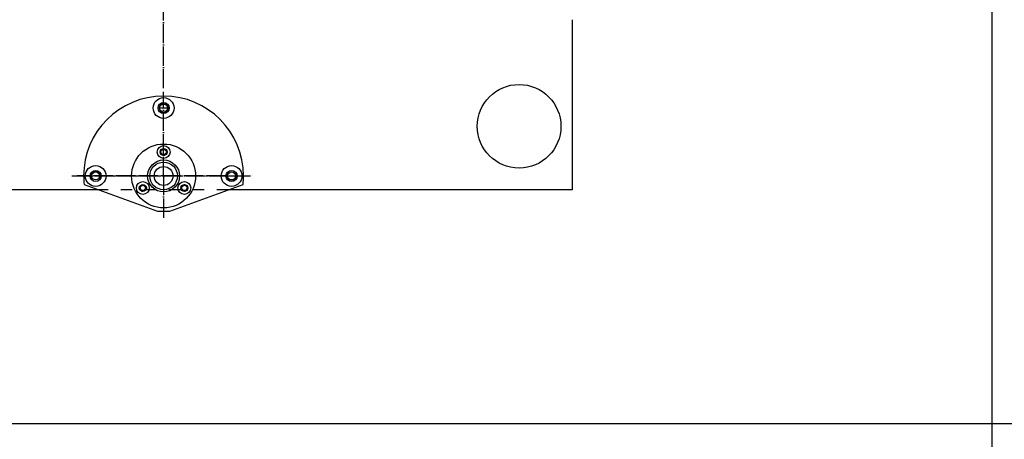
# Model space of a CAD drawing. Extents: x -1765 to 4890, y -3481 to 1222.
# Tile 85 of 98: x 3092 to 3708, y -2180 to -1917. Entities that reach past the tile are written whole.
import ezdxf

# ---------------------------------------------------------------- set-up
doc = ezdxf.new("R2010")
doc.units = 0
doc.linetypes.add('DASHED', pattern=[15, 7, -8])
doc.linetypes.add('DOT_CENTER', pattern=[14, 12, -1, 0, -1])
doc.layers.add('1', color=7, linetype='CONTINUOUS')

# ---------------------------------------------------------------- blocks, each defined once
blk = doc.blocks.new('PIN__223', base_point=(3162.06, -2034.88))
at = {"layer": '1', "color": 4, "linetype": 'CONTINUOUS'}
for centre, radius in [((3182.06, -2014.88), 20), ((3182.06, -1999.88), 4), ((3182.06, -1999.88), 2.2), ((3182.06, -2014.88), 10), ((3182.06, -2014.88), 8.6), ((3182.06, -2014.88), 5.9), ((3169.07, -2022.38), 4), ((3195.05, -2022.38), 4), ((3169.07, -2022.38), 2.2), ((3195.05, -2022.38), 2.2)]:
    blk.add_circle(centre, radius, dxfattribs=at)
blk = doc.blocks.new('FV__224', base_point=(3182.06, -2014.88))
at = {"layer": '1', "color": 6, "linetype": 'DOT_CENTER'}
for p, q in [((3182.06, -2014.88), (3182.06, -1962.23)), ((3124.69, -2014.88), (3182.06, -2014.88)), ((3182.06, -2014.88), (3237.7, -2014.88)), ((3182.06, -2014.88), (3182.06, -2041.02))]:
    blk.add_line(p, q, dxfattribs=at)
at = {"layer": '1', "color": 6, "linetype": 'CONTINUOUS'}
for p, q in [((3132.35, -2020.2), (3178.18, -2036.88)), ((3185.94, -2036.88), (3231.78, -2020.2)), ((3178.18, -2036.88), (3185.94, -2036.88))]:
    blk.add_line(p, q, dxfattribs=at)
for centre, radius in [((3182.06, -1972.38), 6.5), ((3182.06, -1972.38), 3.5), ((3182.06, -1999.88), 1.65), ((3182.06, -2014.88), 10), ((3139.56, -2014.88), 6.5), ((3139.56, -2014.88), 3.5), ((3224.56, -2014.88), 6.5), ((3224.56, -2014.88), 3.5), ((3169.07, -2022.38), 1.65), ((3195.05, -2022.38), 1.65)]:
    blk.add_circle(centre, radius, dxfattribs=at)
for centre, radius, start, end in [((3182.06, -2014.88), 50, 90, 180), ((3182.06, -2014.88), 50, 0, 90), ((3182.06, -1999.88), 2, -157.62642, 90), ((3182.06, -1999.88), 2, 90, 118.76558), ((3182.06, -2014.88), 50, 180, -173.89612), ((3182.06, -2014.88), 50, -6.10388, 0), ((3169.07, -2022.38), 2, 139.5052, -90), ((3169.07, -2022.38), 2, -90, 59.25506), ((3195.05, -2022.38), 2, -176.17505, -90), ((3195.05, -2022.38), 2, -90, 95.26365)]:
    blk.add_arc(centre, radius, start, end, dxfattribs=at)
at = {"layer": '1'}
blk.add_blockref('PIN__223', (3162.06, -2034.88), dxfattribs=at)
blk = doc.blocks.new('HEADPLATE_EG__229', base_point=(2634.3, -2091.02))
at = {"layer": '1', "color": 1, "linetype": 'DOT_CENTER'}
for p, q in [((3182.06, -1960), (3182.06, -1483.75)), ((3185.81, -1972.38), (3178.31, -1972.38)), ((3220.81, -2014.88), (3127.98, -2014.88)), ((3220.81, -2014.88), (3235.38, -2014.88))]:
    blk.add_line(p, q, dxfattribs=at)
at = {"layer": '1', "color": 7, "linetype": 'CONTINUOUS'}
for p, q in [((3437.59, -1917.1), (3437.59, -2023.63)), ((3114.62, -2023.63), (2857.57, -2023.63)), ((3141.78, -2023.63), (3114.62, -2023.63)), ((3437.59, -2023.63), (3222.34, -2023.63))]:
    blk.add_line(p, q, dxfattribs=at)
at = {"layer": '1', "color": 7, "linetype": 'DASHED'}
blk.add_line((3222.34, -2023.63), (3141.78, -2023.63), dxfattribs=at)
at = {"layer": '1', "color": 7, "linetype": 'CONTINUOUS'}
for centre, radius in [((3404.31, -1983.8), 26.16), ((3182.06, -1972.38), 2.5), ((3139.56, -2014.88), 2.5), ((3224.56, -2014.88), 2.5)]:
    blk.add_circle(centre, radius, dxfattribs=at)
at = {"layer": '1', "color": 1, "linetype": 'CONTINUOUS'}
for centre, start, end in [((3182.06, -1972.38), -131.72764, 130.84151), ((3139.56, -2014.88), -41.72764, -139.15849), ((3224.56, -2014.88), 138.27236, 40.84151)]:
    blk.add_arc(centre, 3, start, end, dxfattribs=at)
at = {"layer": '1'}
blk.add_blockref('FV__224', (3182.06, -2014.88), dxfattribs=at)
blk = doc.blocks.new('TEXT__271', base_point=(-2000, -2800))
at = {"layer": '1', "color": 7, "linetype": 'CONTINUOUS'}
blk.add_line((3700, -900), (3700, -2200), dxfattribs=at)
at = {"layer": '1', "color": 1, "linetype": 'CONTINUOUS'}
for p, q in [((3700, -2170), (-700, -2170)), ((4800, -2170), (400, -2170))]:
    blk.add_line(p, q, dxfattribs=at)

msp = doc.modelspace()

# ---------------------------------------------------------------- block references
at = {"layer": '1'}
for name, p in [('TEXT__271', (-2000, -2800)), ('HEADPLATE_EG__229', (2634.3, -2091.02))]:
    msp.add_blockref(name, p, dxfattribs=at)

doc.saveas('drawing.dxf')
